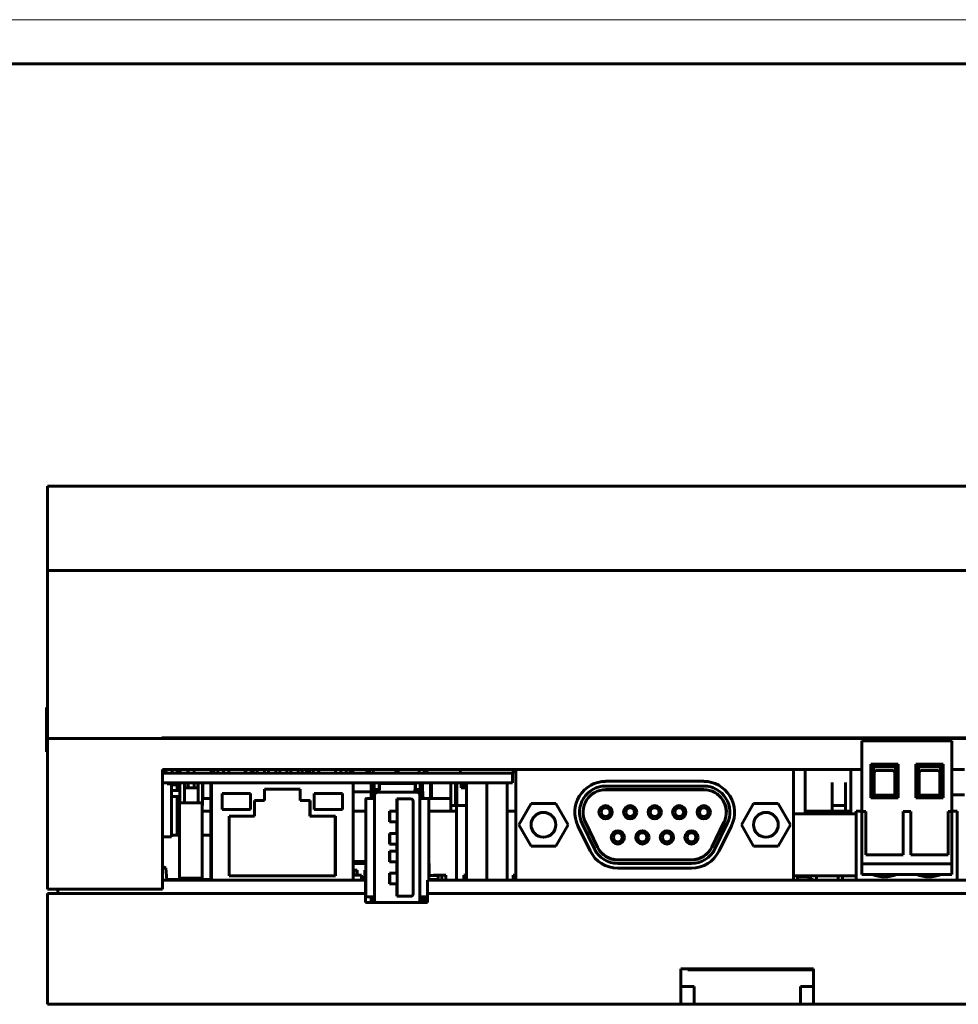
# Model space of a CAD drawing. Header units: millimetres. Extents: x 0 to 1188, y 0 to 420.
# Tile 4 of 17: x 136 to 242, y 309 to 420. Entities that reach past the tile are written whole.
import ezdxf

# ---------------------------------------------------------------- set-up
doc = ezdxf.new("R2010")
doc.units = ezdxf.units.MM
doc.linetypes.add('K5LT_BASIC', pattern=[0])
doc.linetypes.add('K5LT_THIN', pattern=[0])
doc.layers.add('Системный слой (1)', color=7, linetype='Continuous', true_color=0x909090)

# ---------------------------------------------------------------- blocks, each defined once
blk = doc.blocks.new('U88')
at = {"layer": 'Системный слой (1)', "color": 5, "linetype": 'K5LT_BASIC', "lineweight": 60, "true_color": 0x0000ff}
for p, q in [((202.16, 322.82), (202.54, 322.82)), ((203.54, 322.82), (203.93, 322.82)), ((204.93, 322.82), (205.31, 322.82)), ((206.31, 322.82), (206.7, 322.82)), ((207.7, 322.82), (208.08, 322.82)), ((210.47, 322.82), (210.65, 322.82)), ((211.85, 322.82), (212.24, 322.82))]:
    blk.add_line(p, q, dxfattribs=at)
blk = doc.blocks.new('U90')
at = {"layer": 'Системный слой (1)', "color": 5, "linetype": 'K5LT_BASIC', "lineweight": 60, "true_color": 0x0000ff}
for p, q in [((156.99, 322.82), (157.16, 322.82)), ((173.21, 322.82), (174.63, 322.82)), ((181.75, 322.82), (183.75, 322.82))]:
    blk.add_line(p, q, dxfattribs=at)
blk = doc.blocks.new('U91')
at = {"layer": 'Системный слой (1)', "color": 5, "linetype": 'K5LT_BASIC', "lineweight": 60, "true_color": 0x0000ff}
for p, q in [((183.75, 322.82), (229.99, 322.82)), ((230.94, 322.82), (241.65, 322.82)), ((247.6, 322.82), (258.31, 322.82)), ((264.25, 322.82), (283.69, 322.82))]:
    blk.add_line(p, q, dxfattribs=at)
blk = doc.blocks.new('U92')
at = {"layer": 'Системный слой (1)', "color": 5, "linetype": 'K5LT_BASIC', "lineweight": 60, "true_color": 0x0000ff}
for p, q in [((229.99, 330.62), (230.65, 330.62)), ((240.81, 330.62), (241.39, 330.62))]:
    blk.add_line(p, q, dxfattribs=at)
blk = doc.blocks.new('U93')
at = {"layer": 'Системный слой (1)', "color": 5, "linetype": 'K5LT_BASIC', "lineweight": 60, "true_color": 0x0000ff}
for p, q in [((153.62, 327.93), (152.7, 327.93)), ((156.74, 327.93), (156.16, 327.93))]:
    blk.add_line(p, q, dxfattribs=at)
blk = doc.blocks.new('U94')
at = {"layer": 'Системный слой (1)', "color": 5, "linetype": 'K5LT_BASIC', "lineweight": 60, "true_color": 0x0000ff}
for q in [(175.18, 320.92), (175.31, 320.78)]:
    blk.add_line((175.31, 320.78), q, dxfattribs=at)
blk = doc.blocks.new('U95')
at = {"layer": 'Системный слой (1)', "color": 5, "linetype": 'K5LT_BASIC', "lineweight": 60, "true_color": 0x0000ff}
for p, q in [((175.98, 332.77), (176.18, 332.99)), ((176.18, 332.99), (176.18, 333.26))]:
    blk.add_line(p, q, dxfattribs=at)
blk = doc.blocks.new('U96')
at = {"layer": 'Системный слой (1)', "color": 5, "linetype": 'K5LT_BASIC', "lineweight": 60, "true_color": 0x0000ff}
for p, q in [((175.26, 332.56), (175.26, 332.45)), ((175.26, 332.46), (175.26, 332.56)), ((175.26, 332.41), (175.26, 332.46)), ((175.26, 332.45), (175.26, 332.41))]:
    blk.add_line(p, q, dxfattribs=at)
blk = doc.blocks.new('U97')
at = {"layer": 'Системный слой (1)', "color": 5, "linetype": 'K5LT_BASIC', "lineweight": 60, "true_color": 0x0000ff}
for q in [(175.44, 332.07), (175.63, 332.26)]:
    blk.add_line((175.63, 332.26), q, dxfattribs=at)
blk = doc.blocks.new('U98')
at = {"layer": 'Системный слой (1)', "color": 5, "linetype": 'K5LT_BASIC', "lineweight": 60, "true_color": 0x0000ff}
for p in [(175.18, 332.11), (175.31, 332.26)]:
    blk.add_line(p, (175.31, 332.26), dxfattribs=at)
blk = doc.blocks.new('U99')
at = {"layer": 'Системный слой (1)', "color": 5, "linetype": 'K5LT_BASIC', "lineweight": 60, "true_color": 0x0000ff}
for p, q in [((175.28, 332.56), (175.28, 332.45)), ((175.28, 332.45), (175.28, 332.56)), ((175.28, 332.45), (175.28, 332.41)), ((175.28, 332.41), (175.28, 332.45))]:
    blk.add_line(p, q, dxfattribs=at)
blk = doc.blocks.new('U100')
at = {"layer": 'Системный слой (1)', "color": 5, "linetype": 'K5LT_BASIC', "lineweight": 60, "true_color": 0x0000ff}
for p, q in [((180.59, 320.32), (180.72, 320.51)), ((180.72, 320.51), (180.73, 320.57))]:
    blk.add_line(p, q, dxfattribs=at)
blk = doc.blocks.new('U101')
at = {"layer": 'Системный слой (1)', "color": 5, "linetype": 'K5LT_BASIC', "lineweight": 60, "true_color": 0x0000ff}
for p, q in [((180.2, 333.26), (180.19, 332.98)), ((180.19, 332.98), (180.4, 332.77))]:
    blk.add_line(p, q, dxfattribs=at)
blk = doc.blocks.new('U102')
at = {"layer": 'Системный слой (1)', "color": 5, "linetype": 'K5LT_BASIC', "lineweight": 60, "true_color": 0x0000ff}
for p, q in [((175.27, 332.56), (175.28, 332.45)), ((175.28, 332.46), (175.28, 332.56)), ((175.28, 332.41), (175.28, 332.46)), ((175.28, 332.45), (175.28, 332.41))]:
    blk.add_line(p, q, dxfattribs=at)
blk = doc.blocks.new('U103')
at = {"layer": 'Системный слой (1)', "color": 5, "linetype": 'K5LT_BASIC', "lineweight": 60, "true_color": 0x0000ff}
for p in [(175.44, 320.97), (175.63, 320.78)]:
    blk.add_line(p, (175.63, 320.78), dxfattribs=at)
blk = doc.blocks.new('U104')
at = {"layer": 'Системный слой (1)', "color": 5, "linetype": 'K5LT_BASIC', "lineweight": 60, "true_color": 0x0000ff}
for q in [(176.14, 333.73), (176.18, 333.76)]:
    blk.add_line((176.18, 333.76), q, dxfattribs=at)
blk = doc.blocks.new('U106')
at = {"layer": 'Системный слой (1)', "color": 5, "linetype": 'K5LT_BASIC', "lineweight": 60, "true_color": 0x0000ff}
for p, q in [((182.81, 323.42), (182.28, 323.42)), ((183.68, 323.42), (183.21, 323.42))]:
    blk.add_line(p, q, dxfattribs=at)
blk = doc.blocks.new('U107')
at = {"layer": 'Системный слой (1)', "color": 5, "linetype": 'K5LT_BASIC', "lineweight": 60, "true_color": 0x0000ff}
for p, q in [((182.28, 323.37), (182.28, 323.42)), ((182.28, 322.82), (182.28, 322.92))]:
    blk.add_line(p, q, dxfattribs=at)
blk = doc.blocks.new('U108')
at = {"layer": 'Системный слой (1)', "color": 5, "linetype": 'K5LT_BASIC', "lineweight": 60, "true_color": 0x0000ff}
for p, q in [((154.58, 335.32), (154.58, 334.92)), ((154.58, 333.82), (154.58, 333.28))]:
    blk.add_line(p, q, dxfattribs=at)
blk = doc.blocks.new('U109')
at = {"layer": 'Системный слой (1)', "color": 5, "linetype": 'K5LT_BASIC', "lineweight": 60, "true_color": 0x0000ff}
for p, q in [((155.28, 334.92), (155.28, 335.32)), ((155.28, 333.28), (155.28, 333.82))]:
    blk.add_line(p, q, dxfattribs=at)
blk = doc.blocks.new('U110')
at = {"layer": 'Системный слой (1)', "color": 5, "linetype": 'K5LT_BASIC', "lineweight": 60, "true_color": 0x0000ff}
for p, q in [((154.58, 335.32), (154.58, 334.92)), ((154.58, 333.82), (154.58, 333.28))]:
    blk.add_line(p, q, dxfattribs=at)
blk = doc.blocks.new('U111')
at = {"layer": 'Системный слой (1)', "color": 5, "linetype": 'K5LT_BASIC', "lineweight": 60, "true_color": 0x0000ff}
for p, q in [((153.36, 332.97), (153.36, 333.82)), ((153.36, 327.93), (153.36, 332.27))]:
    blk.add_line(p, q, dxfattribs=at)
blk = doc.blocks.new('U113')
at = {"layer": 'Системный слой (1)', "color": 5, "linetype": 'K5LT_BASIC', "lineweight": 60, "true_color": 0x0000ff}
for p, q in [((153.45, 329.32), (153.58, 329.37)), ((153.58, 329.37), (153.62, 329.45))]:
    blk.add_line(p, q, dxfattribs=at)
blk = doc.blocks.new('U114')
at = {"layer": 'Системный слой (1)', "color": 5, "linetype": 'K5LT_BASIC', "lineweight": 60, "true_color": 0x0000ff}
for p, q in [((152.7, 327.93), (153.62, 327.93)), ((156.16, 327.93), (157.16, 327.93))]:
    blk.add_line(p, q, dxfattribs=at)
blk = doc.blocks.new('U115')
at = {"layer": 'Системный слой (1)', "color": 5, "linetype": 'K5LT_BASIC', "lineweight": 60, "true_color": 0x0000ff}
for p, q in [((152.18, 322.93), (154.69, 322.93)), ((155.1, 322.93), (157.16, 322.93))]:
    blk.add_line(p, q, dxfattribs=at)
blk = doc.blocks.new('U116')
at = {"layer": 'Системный слой (1)', "color": 5, "linetype": 'K5LT_BASIC', "lineweight": 60, "true_color": 0x0000ff}
for p, q in [((153.69, 335.32), (153.69, 334.92)), ((153.69, 322.93), (153.69, 322.82))]:
    blk.add_line(p, q, dxfattribs=at)
blk = doc.blocks.new('U117')
at = {"layer": 'Системный слой (1)', "color": 5, "linetype": 'K5LT_BASIC', "lineweight": 60, "true_color": 0x0000ff}
for p, q in [((154.56, 335.32), (153.69, 335.32)), ((157.18, 335.32), (155.28, 335.32)), ((157.93, 335.32), (157.48, 335.32)), ((161.94, 335.32), (161.7, 335.32)), ((163.2, 335.32), (162.39, 335.32)), ((164.48, 335.32), (163.65, 335.32)), ((165.74, 335.32), (164.93, 335.32)), ((167.02, 335.32), (166.19, 335.32)), ((167.94, 335.32), (167.47, 335.32)), ((178.03, 335.32), (175.48, 335.32)), ((181.23, 335.32), (178.3, 335.32)), ((185.33, 335.32), (181.55, 335.32)), ((191.59, 335.32), (191.26, 335.32)), ((229.38, 335.32), (224.22, 335.32))]:
    blk.add_line(p, q, dxfattribs=at)
blk = doc.blocks.new('U118')
at = {"layer": 'Системный слой (1)', "color": 5, "linetype": 'K5LT_BASIC', "lineweight": 60, "true_color": 0x0000ff}
for p, q in [((230.65, 335.32), (151.69, 335.32)), ((242.23, 335.32), (240.81, 335.32)), ((258.89, 335.32), (257.47, 335.32)), ((283.69, 335.32), (274.13, 335.32))]:
    blk.add_line(p, q, dxfattribs=at)
blk = doc.blocks.new('U119')
at = {"layer": 'Системный слой (1)', "color": 5, "linetype": 'K5LT_BASIC', "lineweight": 60, "true_color": 0x0000ff}
for p, q in [((154.56, 335.32), (154.56, 334.92)), ((154.56, 333.82), (154.56, 333.28))]:
    blk.add_line(p, q, dxfattribs=at)
blk = doc.blocks.new('U120')
at = {"layer": 'Системный слой (1)', "color": 5, "linetype": 'K5LT_BASIC', "lineweight": 60, "true_color": 0x0000ff}
for p, q in [((154.56, 335.32), (154.56, 334.92)), ((154.56, 333.82), (154.56, 333.28))]:
    blk.add_line(p, q, dxfattribs=at)
blk = doc.blocks.new('U121')
at = {"layer": 'Системный слой (1)', "color": 5, "linetype": 'K5LT_BASIC', "lineweight": 60, "true_color": 0x0000ff}
for p, q in [((157.21, 333.82), (151.69, 333.82)), ((189.7, 333.82), (173.21, 333.82))]:
    blk.add_line(p, q, dxfattribs=at)
blk = doc.blocks.new('U124')
at = {"layer": 'Системный слой (1)', "color": 5, "linetype": 'K5LT_BASIC', "lineweight": 60, "true_color": 0x0000ff}
for p, q in [((154.57, 335.32), (154.57, 334.92)), ((154.57, 333.82), (154.57, 333.28))]:
    blk.add_line(p, q, dxfattribs=at)
blk = doc.blocks.new('U125')
at = {"layer": 'Системный слой (1)', "color": 5, "linetype": 'K5LT_BASIC', "lineweight": 60, "true_color": 0x0000ff}
for p, q in [((154.57, 335.32), (154.57, 334.92)), ((154.57, 333.82), (154.57, 333.28))]:
    blk.add_line(p, q, dxfattribs=at)
blk = doc.blocks.new('U126')
at = {"layer": 'Системный слой (1)', "color": 5, "linetype": 'K5LT_BASIC', "lineweight": 60, "true_color": 0x0000ff}
for p, q in [((156.16, 330.62), (157.16, 330.62)), ((173.21, 330.62), (174.63, 330.62)), ((181.75, 330.62), (184.88, 330.62)), ((190.59, 330.62), (191.59, 330.62))]:
    blk.add_line(p, q, dxfattribs=at)
blk = doc.blocks.new('U127')
at = {"layer": 'Системный слой (1)', "color": 5, "linetype": 'K5LT_BASIC', "lineweight": 60, "true_color": 0x0000ff}
for p, q in [((224.62, 322.82), (224.96, 322.82)), ((225.14, 322.82), (225.53, 322.82))]:
    blk.add_line(p, q, dxfattribs=at)
blk = doc.blocks.new('U128')
at = {"layer": 'Системный слой (1)', "color": 5, "linetype": 'K5LT_BASIC', "lineweight": 60, "true_color": 0x0000ff}
for p, q in [((181.78, 323.37), (181.78, 323.42)), ((181.78, 322.82), (181.78, 322.92))]:
    blk.add_line(p, q, dxfattribs=at)
blk = doc.blocks.new('U229')
at = {"color": 7, "linetype": 'K5LT_THIN', "lineweight": 18}
blk.add_line((0, 420), (594, 420), dxfattribs=at)
at = {"color": 5, "linetype": 'K5LT_BASIC', "lineweight": 60, "true_color": 0x0000ff}
blk.add_line((20, 415), (589, 415), dxfattribs=at)

msp = doc.modelspace()

# ---------------------------------------------------------------- linework, layer by layer
at = {"layer": 'Системный слой (1)', "color": 5, "linetype": 'K5LT_BASIC', "lineweight": 60, "true_color": 0x0000ff}
for p, q in [((138.69, 357.82), (138.69, 367.32)), ((296.69, 367.32), (138.69, 367.32)), ((296.69, 357.82), (138.69, 357.82)), ((138.69, 338.82), (138.69, 357.82)), ((138.59, 341.82), (138.59, 342.32)), ((138.69, 342.32), (138.59, 342.32)), ((138.59, 337.82), (138.59, 341.82)), ((138.69, 341.82), (138.69, 342.32)), ((138.69, 337.82), (138.69, 341.82)), ((138.69, 321.82), (138.69, 338.82)), ((296.69, 338.82), (138.69, 338.82)), ((151.61, 338.92), (152.11, 338.92)), ((151.61, 338.82), (151.61, 338.92)), ((152.11, 338.92), (289.11, 338.92)), ((152.11, 338.82), (289.11, 338.82)), ((230.65, 330.6), (230.65, 338.58)), ((240.81, 338.58), (230.65, 338.58)), ((240.81, 330.6), (240.81, 338.58)), ((138.59, 337.32), (138.59, 337.82)), ((138.69, 337.32), (138.59, 337.32)), ((138.69, 337.32), (138.69, 337.82)), ((231.64, 335.93), (231.64, 332.13)), ((234.74, 335.93), (231.64, 335.93)), ((231.64, 335.93), (231.94, 335.63)), ((234.74, 335.93), (234.44, 335.63)), ((234.74, 332.13), (234.74, 335.93)), ((236.72, 335.93), (237.02, 335.63)), ((239.82, 335.93), (236.72, 335.93)), ((236.72, 335.93), (236.72, 332.13)), ((239.82, 335.93), (239.52, 335.63)), ((239.82, 332.13), (239.82, 335.93)), ((151.69, 335.32), (151.69, 321.82)), ((151.8, 335.31), (151.69, 335.31)), ((189.7, 334.92), (151.69, 334.92)), ((152.2, 334.92), (151.8, 335.31)), ((152.79, 334.92), (152.79, 335.32)), ((152.79, 334.92), (152.8, 335.32)), ((152.79, 335.32), (152.79, 334.92)), ((152.8, 335.32), (152.79, 334.92)), ((153.36, 334.92), (153.36, 335.32)), ((157.18, 334.92), (157.18, 335.32)), ((157.18, 335.32), (157.18, 334.92)), ((157.48, 334.92), (157.48, 335.32)), ((157.93, 335.32), (157.93, 334.92)), ((158.59, 335.32), (158.59, 334.92)), ((158.59, 335.32), (158.59, 334.92)), ((159.19, 334.92), (159.19, 335.32)), ((161.03, 335.32), (161.03, 334.92)), ((161.1, 335.32), (161.1, 334.92)), ((161.1, 335.32), (161.1, 334.92)), ((161.7, 334.92), (161.7, 335.32)), ((161.94, 335.32), (161.94, 334.92)), ((161.94, 335.32), (161.94, 334.92)), ((162.39, 334.92), (162.39, 335.32)), ((163.2, 334.92), (163.2, 335.32)), ((163.2, 334.92), (163.2, 335.32)), ((163.65, 335.32), (163.65, 334.92)), ((164.48, 335.32), (164.48, 334.92)), ((164.48, 335.32), (164.48, 334.92)), ((164.93, 334.92), (164.93, 335.32)), ((165.74, 334.92), (165.74, 335.32)), ((165.74, 334.92), (165.74, 335.32)), ((166.19, 335.32), (166.19, 334.92)), ((167.02, 335.32), (167.02, 334.92)), ((167.02, 335.32), (167.02, 334.92)), ((167.47, 334.92), (167.47, 335.32)), ((167.94, 335.32), (167.94, 334.92)), ((167.98, 335.32), (167.98, 334.92)), ((168.28, 334.92), (168.28, 335.32)), ((168.28, 334.92), (168.28, 335.32)), ((168.69, 335.32), (168.69, 334.92)), ((168.69, 335.32), (168.69, 334.92)), ((169.29, 334.92), (169.29, 335.32)), ((169.33, 335.32), (169.33, 334.92)), ((171.2, 335.32), (171.2, 334.92)), ((171.2, 335.32), (171.2, 334.92)), ((171.8, 334.92), (171.8, 335.32)), ((172.43, 335.32), (172.43, 334.92)), ((172.88, 335.32), (172.88, 334.92)), ((172.88, 334.92), (172.88, 335.32)), ((173.18, 335.32), (173.18, 334.92)), ((174.75, 335.32), (174.78, 334.92)), ((174.77, 334.92), (174.75, 335.32)), ((174.79, 334.92), (174.77, 335.32)), ((174.77, 335.32), (174.79, 334.92)), ((175.07, 335.31), (175.07, 335.32)), ((175.11, 334.92), (175.07, 335.31)), ((175.48, 335.32), (175.48, 334.92)), ((178.03, 334.92), (178.03, 335.32)), ((178.03, 335.32), (178.03, 334.92)), ((178.04, 334.92), (178.04, 335.32)), ((178.04, 334.92), (178.04, 335.32)), ((178.04, 335.32), (178.04, 334.92)), ((178.04, 335.32), (178.04, 334.92)), ((178.05, 335.32), (178.05, 334.92)), ((178.05, 334.92), (178.05, 335.32)), ((178.3, 334.92), (178.3, 335.32)), ((180.67, 335.32), (180.67, 334.92)), ((180.67, 335.32), (180.67, 334.92)), ((181.19, 334.92), (181.23, 335.31)), ((181.23, 335.31), (181.19, 334.92)), ((181.2, 334.92), (181.24, 335.31)), ((181.25, 335.31), (181.21, 334.92)), ((181.23, 335.32), (181.23, 335.31)), ((181.23, 335.31), (181.23, 335.32)), ((181.24, 335.31), (181.24, 335.32)), ((181.25, 335.32), (181.25, 335.31)), ((181.52, 334.92), (181.55, 335.32)), ((185.33, 335.32), (185.29, 334.92)), ((191.2, 334.92), (189.7, 334.92)), ((191.2, 333.82), (191.2, 334.92)), ((191.29, 334.92), (191.2, 334.92)), ((191.26, 335.32), (191.29, 334.92)), ((191.59, 335.32), (191.59, 322.82)), ((222.9, 322.82), (222.9, 335.32)), ((224.22, 330.32), (224.22, 335.32)), ((229.38, 330.32), (229.38, 335.32)), ((231.94, 335.63), (231.94, 332.43)), ((234.44, 335.63), (231.94, 335.63)), ((232.03, 332.43), (232.03, 335.01)), ((232.23, 335.21), (234.15, 335.21)), ((234.35, 335.01), (234.35, 332.43)), ((234.44, 332.43), (234.44, 335.63)), ((237.02, 335.63), (237.02, 332.43)), ((239.52, 335.63), (237.02, 335.63)), ((237.11, 332.43), (237.11, 335.01)), ((237.31, 335.21), (239.23, 335.21)), ((239.43, 335.01), (239.43, 332.43)), ((239.52, 332.43), (239.52, 335.63)), ((152.2, 333.72), (152.2, 333.82)), ((152.7, 333.72), (152.2, 333.72)), ((152.7, 328.74), (152.7, 333.72)), ((153.15, 333.62), (152.7, 333.62)), ((153.15, 333.82), (153.15, 333.62)), ((153.63, 333.44), (153.63, 333.63)), ((153.64, 331.57), (153.64, 333.82)), ((153.65, 331.57), (153.65, 333.82)), ((153.65, 331.57), (153.65, 333.82)), ((153.65, 331.57), (153.65, 333.82)), ((153.65, 331.57), (153.65, 333.82)), ((153.66, 331.57), (153.66, 333.82)), ((154.16, 333.28), (154.16, 333.82)), ((155.68, 333.28), (155.68, 333.82)), ((155.69, 333.28), (155.69, 333.82)), ((155.69, 333.82), (155.69, 333.28)), ((155.69, 333.82), (155.69, 333.28)), ((155.69, 333.28), (155.69, 333.82)), ((155.7, 333.82), (155.7, 333.28)), ((156.2, 333.82), (156.2, 331.28)), ((156.24, 332.17), (156.24, 333.82)), ((157.16, 333.82), (157.16, 322.82)), ((173.21, 333.82), (157.21, 333.82)), ((157.21, 322.82), (157.21, 333.82)), ((173.21, 322.82), (173.21, 333.82)), ((175.24, 333.82), (175.25, 333.71)), ((175.25, 333.71), (175.24, 333.82)), ((175.25, 333.71), (175.25, 333.36)), ((175.25, 333.71), (175.25, 333.71)), ((175.25, 333.36), (175.25, 333.71)), ((175.26, 333.82), (175.27, 333.71)), ((175.27, 333.71), (175.26, 333.82)), ((175.27, 333.71), (175.27, 333.71)), ((175.27, 333.71), (175.27, 333.36)), ((175.27, 333.36), (175.27, 333.71)), ((175.57, 333.71), (175.56, 333.82)), ((175.57, 333.36), (175.57, 333.71)), ((175.58, 333.82), (175.58, 333.05)), ((176.14, 333.73), (176.14, 333.26)), ((176.18, 333.26), (176.18, 333.76)), ((176.21, 333.77), (180.16, 333.77)), ((176.21, 333.77), (176.21, 333.77)), ((180.24, 333.73), (180.2, 333.76)), ((180.2, 333.76), (180.2, 333.26)), ((180.24, 333.26), (180.24, 333.73)), ((180.76, 333.05), (180.76, 333.82)), ((181.05, 333.71), (181.06, 333.82)), ((181.05, 333.36), (181.05, 333.71)), ((181.93, 333.82), (181.93, 332.17)), ((182.07, 332.17), (182.07, 333.82)), ((184.24, 333.82), (184.24, 332.17)), ((184.77, 331.28), (184.77, 333.82)), ((184.9, 331.28), (184.9, 333.82)), ((185.4, 333.82), (185.4, 333.28)), ((185.72, 333.82), (185.72, 333.28)), ((185.72, 333.82), (185.72, 333.28)), ((185.73, 333.82), (185.73, 333.28)), ((185.73, 333.82), (185.73, 333.28)), ((185.74, 333.82), (185.74, 333.28)), ((185.74, 333.82), (185.74, 333.28)), ((185.74, 333.82), (185.74, 333.28)), ((185.74, 333.82), (185.74, 333.28)), ((185.75, 333.82), (185.75, 333.28)), ((185.75, 333.82), (185.75, 333.28)), ((185.75, 333.82), (185.75, 333.28)), ((185.76, 333.82), (185.76, 333.28)), ((185.76, 333.82), (185.76, 333.28)), ((185.76, 333.82), (185.76, 333.28)), ((185.77, 333.82), (185.77, 333.28)), ((185.77, 333.82), (185.77, 333.28)), ((185.77, 333.82), (185.77, 333.28)), ((185.78, 333.82), (185.78, 333.28)), ((185.78, 333.82), (185.78, 333.28)), ((185.78, 333.82), (185.78, 333.28)), ((185.79, 333.82), (185.79, 333.28)), ((185.79, 333.82), (185.79, 333.28)), ((185.79, 333.82), (185.79, 333.28)), ((185.79, 333.82), (185.79, 333.28)), ((185.8, 333.82), (185.8, 333.28)), ((185.8, 333.82), (185.8, 333.28)), ((185.81, 333.82), (185.81, 333.28)), ((185.81, 333.82), (185.81, 333.28)), ((185.81, 333.82), (185.81, 333.28)), ((185.81, 333.82), (185.81, 333.28)), ((185.82, 333.82), (185.82, 333.28)), ((185.82, 333.82), (185.82, 333.28)), ((185.83, 333.82), (185.83, 333.28)), ((185.83, 333.82), (185.83, 333.28)), ((185.83, 333.82), (185.83, 333.28)), ((185.83, 333.82), (185.83, 333.28)), ((185.84, 333.82), (185.84, 333.28)), ((185.84, 333.82), (185.84, 333.28)), ((185.85, 333.82), (185.85, 333.28)), ((185.85, 333.82), (185.85, 333.28)), ((185.99, 322.82), (185.99, 333.82)), ((188.29, 322.82), (188.29, 333.82)), ((191.2, 333.82), (189.7, 333.82)), ((190.59, 322.82), (190.59, 333.82)), ((212.79, 334), (201.71, 334)), ((227.3, 333.37), (227.3, 333.87)), ((228.8, 333.37), (228.8, 333.87)), ((153.64, 332.97), (152.7, 332.97)), ((153.36, 333.44), (153.63, 333.44)), ((153.63, 333.44), (153.63, 332.97)), ((154.16, 331.57), (154.16, 333.28)), ((155.7, 333.28), (154.16, 333.28)), ((155.7, 333.28), (155.7, 331.57)), ((158.41, 332.62), (161.61, 332.62)), ((158.41, 330.82), (158.41, 332.62)), ((161.61, 330.82), (161.61, 332.62)), ((161.61, 332.62), (161.61, 330.82)), ((163.19, 331.82), (163.19, 333.12)), ((163.19, 333.12), (167.24, 333.12)), ((167.21, 331.82), (167.21, 333.12)), ((167.24, 333.12), (167.24, 331.82)), ((168.81, 332.62), (172.01, 332.62)), ((168.81, 330.82), (168.81, 332.62)), ((172.01, 330.82), (172.01, 332.62)), ((172.01, 332.62), (172.01, 330.82)), ((175.26, 332.82), (173.21, 332.82)), ((175.25, 333.12), (175.25, 333.22)), ((175.25, 333.22), (175.26, 333.12)), ((175.26, 332.14), (175.25, 333.06)), ((175.26, 333.06), (175.27, 333.06)), ((175.26, 332.98), (175.26, 332.56)), ((175.26, 332.56), (175.26, 332.91)), ((175.26, 332.56), (175.26, 332.56)), ((175.27, 333.22), (175.27, 333.12)), ((175.27, 333.12), (175.27, 333.22)), ((175.27, 333.06), (175.27, 333.06)), ((175.28, 332.56), (175.27, 332.98)), ((175.27, 332.91), (175.27, 332.56)), ((175.28, 332.56), (175.27, 332.56)), ((175.28, 332.98), (175.28, 332.56)), ((175.29, 332.56), (175.28, 332.56)), ((175.28, 332.56), (175.28, 332.16)), ((175.29, 332.85), (175.29, 332.56)), ((175.31, 332.85), (175.29, 332.85)), ((175.29, 332.56), (175.29, 332.56)), ((175.29, 332.56), (175.29, 332.16)), ((175.31, 332.77), (175.31, 332.85)), ((175.31, 332.56), (175.31, 332.77)), ((175.31, 332.77), (175.31, 332.77)), ((175.63, 332.77), (175.31, 332.77)), ((175.57, 333.12), (175.57, 333.22)), ((175.57, 333.04), (175.57, 333.12)), ((175.65, 333.06), (175.63, 333.06)), ((175.63, 333.05), (175.63, 332.77)), ((175.63, 332.77), (175.7, 332.77)), ((175.63, 332.5), (175.63, 332.5)), ((175.63, 332.47), (175.63, 332.5)), ((175.7, 333.06), (175.65, 333.06)), ((175.7, 333.06), (175.7, 332.77)), ((175.98, 333.06), (175.7, 333.06)), ((175.7, 332.77), (175.98, 332.77)), ((175.98, 332.77), (180.4, 332.77)), ((176.12, 333.07), (176.03, 333.07)), ((176.12, 333.15), (176.12, 333.07)), ((180.26, 333.07), (180.26, 333.15)), ((180.34, 333.07), (180.26, 333.07)), ((180.68, 333.06), (180.4, 333.06)), ((180.4, 332.77), (180.68, 332.77)), ((180.72, 333.06), (180.68, 333.06)), ((180.68, 333.06), (180.68, 332.77)), ((180.68, 332.77), (180.75, 332.77)), ((180.73, 320.57), (180.73, 332.47)), ((180.75, 332.5), (180.74, 332.5)), ((180.75, 332.77), (180.75, 333.05)), ((180.75, 333.05), (180.75, 332.77)), ((181.06, 332.77), (180.75, 332.77)), ((180.75, 332.5), (180.75, 332.47)), ((181.04, 333.12), (181.04, 333.22)), ((181.04, 332.88), (181.04, 332.98)), ((181.06, 332.85), (181.06, 332.77)), ((181.06, 332.77), (181.06, 332.56)), ((185.4, 333.28), (185.99, 333.28)), ((212.79, 333.46), (201.71, 333.46)), ((212.79, 333.06), (201.71, 333.06)), ((212.79, 333.05), (201.71, 333.05)), ((227.3, 332.82), (227.3, 333.37)), ((227.3, 332.6), (227.3, 332.82)), ((227.3, 331.81), (227.3, 332.6)), ((228.8, 332.82), (228.8, 333.37)), ((228.8, 332.6), (228.8, 332.82)), ((228.8, 331.81), (228.8, 332.6)), ((240.81, 332.47), (242.23, 332.47)), ((152.7, 332.27), (153.64, 332.27)), ((153.62, 331.57), (153.62, 323.07)), ((156.16, 331.57), (153.62, 331.57)), ((153.63, 331.57), (153.63, 332.27)), ((156.16, 331.57), (156.16, 323.07)), ((156.34, 332.07), (156.34, 332.07)), ((156.44, 332.07), (156.34, 332.07)), ((156.44, 332.07), (156.49, 332.07)), ((156.5, 332.07), (156.49, 332.07)), ((157.16, 332.07), (156.5, 332.07)), ((162.06, 331.82), (163.19, 331.82)), ((162.06, 330.07), (162.06, 331.82)), ((167.21, 331.82), (167.24, 331.82)), ((167.24, 331.82), (168.36, 331.82)), ((168.33, 330.07), (168.33, 331.82)), ((168.36, 331.82), (168.36, 330.07)), ((174.63, 321.07), (174.63, 331.97)), ((174.63, 331.97), (174.63, 321.07)), ((174.72, 332.07), (174.72, 332.07)), ((175.14, 332.07), (174.72, 332.07)), ((175.44, 332.07), (175.14, 332.07)), ((175.18, 332.07), (175.18, 332.11)), ((175.63, 332.26), (175.63, 320.78)), ((178.14, 330.62), (178.14, 332.02)), ((178.16, 332.02), (178.14, 332.02)), ((178.16, 321.02), (178.16, 332.02)), ((178.16, 332.02), (179.7, 332.02)), ((180, 331.72), (180, 321.32)), ((181.23, 332.07), (180.94, 332.07)), ((181.65, 332.07), (181.23, 332.07)), ((181.83, 332.07), (181.65, 332.07)), ((181.75, 322.82), (181.75, 331.97)), ((181.83, 332.07), (181.88, 332.07)), ((181.97, 332.07), (181.88, 332.07)), ((183.7, 332.07), (181.97, 332.07)), ((183.79, 332.07), (183.7, 332.07)), ((183.79, 332.07), (183.93, 332.07)), ((184.14, 332.07), (183.93, 332.07)), ((184.23, 331.81), (184.23, 332.12)), ((184.23, 331.56), (184.23, 331.81)), ((184.23, 331.4), (184.23, 331.56)), ((184.23, 331.28), (184.23, 331.4)), ((184.23, 330.86), (184.23, 331.36)), ((184.88, 322.82), (184.88, 331.32)), ((193.31, 331.49), (191.92, 329.09)), ((196.08, 331.49), (193.31, 331.49)), ((197.47, 329.09), (196.08, 331.49)), ((217.03, 329.09), (218.42, 331.49)), ((218.42, 331.49), (221.19, 331.49)), ((221.19, 331.49), (222.57, 329.09)), ((227.3, 331.56), (227.3, 331.81)), ((227.3, 331.4), (227.3, 331.56)), ((227.3, 331.28), (227.3, 331.4)), ((227.3, 330.86), (227.3, 331.36)), ((228.8, 331.56), (228.8, 331.81)), ((228.8, 331.4), (228.8, 331.56)), ((228.8, 331.28), (228.8, 331.4)), ((231.64, 332.13), (231.94, 332.43)), ((231.64, 332.13), (234.74, 332.13)), ((231.94, 332.43), (234.44, 332.43)), ((234.74, 332.13), (234.44, 332.43)), ((236.72, 332.13), (237.02, 332.43)), ((236.72, 332.13), (239.82, 332.13)), ((237.02, 332.43), (239.52, 332.43)), ((239.82, 332.13), (239.52, 332.43)), ((153.36, 330.44), (153.62, 330.44)), ((156.2, 331.28), (156.16, 331.28)), ((161.61, 330.82), (158.41, 330.82)), ((172.01, 330.82), (168.81, 330.82)), ((177.35, 330.62), (177.33, 330.62)), ((177.33, 329.42), (177.33, 330.62)), ((177.35, 330.62), (178.16, 330.62)), ((177.35, 329.42), (177.35, 330.62)), ((178.16, 330.62), (178.16, 329.42)), ((184.77, 331.28), (184.23, 331.28)), ((184.23, 330.62), (184.23, 330.86)), ((184.77, 331.28), (184.88, 331.28)), ((185.99, 331.28), (184.9, 331.28)), ((222.9, 330.32), (229.99, 330.32)), ((224.22, 330.62), (229.38, 330.62)), ((228.8, 331.28), (227.3, 331.28)), ((227.3, 330.62), (227.3, 330.86)), ((228.8, 330.86), (228.8, 331.28)), ((228.8, 330.62), (228.8, 330.86)), ((229.99, 322.82), (229.99, 330.62)), ((230.65, 324.68), (230.65, 330.6)), ((231.1, 330.6), (230.65, 330.6)), ((231.1, 325.68), (231.1, 330.6)), ((236.18, 330.6), (235.28, 330.6)), ((235.28, 330.6), (235.28, 325.68)), ((236.18, 325.68), (236.18, 330.6)), ((240.81, 330.6), (240.36, 330.6)), ((240.36, 330.6), (240.36, 325.68)), ((240.81, 324.68), (240.81, 330.6)), ((241.39, 322.82), (241.39, 330.62)), ((153.62, 329.69), (153.36, 329.69)), ((153.36, 329.32), (153.45, 329.32)), ((159.21, 330.07), (162.06, 330.07)), ((159.21, 323.32), (159.21, 330.07)), ((168.33, 330.07), (168.36, 330.07)), ((168.36, 330.07), (171.21, 330.07)), ((171.18, 323.32), (171.18, 330.07)), ((171.21, 330.07), (171.21, 323.32)), ((177.35, 329.42), (177.33, 329.42)), ((177.35, 329.42), (178.16, 329.42)), ((178.14, 328.12), (178.14, 329.42)), ((199.06, 329.22), (200.44, 326.38)), ((199.42, 329.4), (200.8, 326.56)), ((199.42, 329.4), (200.81, 326.56)), ((213.69, 326.56), (215.08, 329.4)), ((213.69, 326.56), (215.07, 329.4)), ((214.05, 326.38), (215.44, 329.22)), ((177.35, 328.12), (177.33, 328.12)), ((177.33, 326.92), (177.33, 328.12)), ((177.35, 328.12), (178.16, 328.12)), ((177.35, 326.92), (177.35, 328.12)), ((178.16, 328.12), (178.16, 326.92)), ((191.92, 329.09), (193.31, 326.69)), ((196.08, 326.69), (197.47, 329.09)), ((198.58, 328.99), (199.96, 326.15)), ((214.53, 326.15), (215.92, 328.99)), ((218.42, 326.69), (217.03, 329.09)), ((222.57, 329.09), (221.19, 326.69)), ((152.7, 327.74), (151.69, 327.74)), ((177.35, 326.92), (177.33, 326.92)), ((177.35, 326.92), (178.16, 326.92)), ((178.14, 326.12), (178.14, 326.92)), ((177.35, 326.12), (177.33, 326.12)), ((177.33, 324.92), (177.33, 326.12)), ((177.35, 324.92), (177.35, 326.12)), ((177.35, 326.12), (178.16, 326.12)), ((178.16, 326.12), (178.16, 324.92)), ((193.31, 326.69), (196.08, 326.69)), ((221.19, 326.69), (218.42, 326.69)), ((173.21, 324.93), (174.63, 324.93)), ((173.21, 324.73), (174.63, 324.73)), ((177.35, 324.92), (177.33, 324.92)), ((177.35, 324.92), (178.16, 324.92)), ((178.14, 323.62), (178.14, 324.92)), ((181.75, 324.77), (181.79, 324.73)), ((181.75, 324.73), (181.79, 324.73)), ((181.79, 323.37), (181.79, 324.73)), ((203.09, 325.13), (211.4, 325.13)), ((203.09, 325.12), (211.4, 325.12)), ((203.09, 324.72), (211.4, 324.72)), ((230.65, 323.48), (230.65, 324.68)), ((230.65, 324.68), (240.81, 324.68)), ((235.28, 325.68), (231.1, 325.68)), ((240.36, 325.68), (236.18, 325.68)), ((240.81, 323.48), (240.81, 324.68)), ((152.05, 324.22), (151.69, 324.22)), ((152.05, 324.22), (152.19, 322.82)), ((173.67, 323.98), (173.27, 323.98)), ((173.27, 323.68), (173.27, 323.98)), ((173.27, 323.68), (173.27, 323.42)), ((173.67, 323.98), (173.67, 323.68)), ((173.67, 323.68), (173.67, 323.42)), ((174.54, 323.68), (174.54, 323.98)), ((174.63, 323.98), (174.54, 323.98)), ((174.54, 323.68), (174.54, 323.23)), ((177.33, 322.42), (177.33, 323.62)), ((177.35, 323.62), (177.33, 323.62)), ((177.35, 323.62), (178.16, 323.62)), ((177.35, 322.42), (177.35, 323.62)), ((178.16, 323.62), (178.16, 322.42)), ((203.09, 324.19), (211.4, 324.19)), ((151.69, 322.82), (156.99, 322.82)), ((151.69, 322.82), (174.61, 322.82)), ((152.89, 322.82), (152.89, 322.93)), ((156.16, 323.07), (153.62, 323.07)), ((154.69, 323.07), (154.69, 322.82)), ((154.69, 323.07), (154.69, 322.82)), ((155.1, 323.07), (155.1, 322.82)), ((155.1, 322.82), (157.16, 322.82)), ((156.99, 322.82), (156.99, 322.82)), ((171.21, 323.32), (159.21, 323.32)), ((174.16, 323.42), (173.21, 323.42)), ((174.16, 322.82), (174.16, 323.42)), ((174.16, 323.13), (174.54, 323.13)), ((174.16, 322.93), (174.54, 322.93)), ((174.54, 322.93), (174.54, 323.23)), ((174.63, 322.93), (174.54, 322.93)), ((174.54, 322.93), (174.54, 322.82)), ((174.54, 322.93), (174.54, 322.82)), ((174.61, 322.82), (174.61, 321.32)), ((181.61, 322.82), (283.69, 322.82)), ((181.61, 321.32), (181.61, 322.82)), ((181.78, 323.42), (181.75, 323.42)), ((181.75, 323.37), (182.81, 323.37)), ((181.75, 322.92), (182.81, 322.92)), ((182.81, 322.82), (182.81, 323.42)), ((183.21, 323.42), (182.81, 323.42)), ((182.81, 322.92), (182.81, 323.37)), ((183.21, 322.82), (183.21, 323.42)), ((183.68, 322.82), (183.68, 323.42)), ((183.75, 322.82), (183.75, 322.82)), ((185.69, 322.82), (185.69, 323.42)), ((185.99, 323.42), (185.69, 323.42)), ((191.28, 322.82), (191.28, 323.42)), ((191.34, 323.42), (191.28, 323.42)), ((191.34, 322.82), (191.34, 323.42)), ((191.59, 323.42), (191.34, 323.42)), ((191.59, 322.82), (222.9, 322.82)), ((191.74, 322.82), (191.74, 322.82)), ((193.08, 322.82), (193.08, 322.82)), ((193.14, 322.82), (193.14, 322.82)), ((193.54, 322.82), (193.54, 322.82)), ((194.98, 322.82), (194.98, 322.82)), ((195.85, 322.82), (195.85, 322.82)), ((196.25, 322.82), (196.25, 322.82)), ((196.38, 322.82), (196.38, 322.82)), ((196.49, 322.82), (196.49, 322.82)), ((196.89, 322.82), (196.89, 322.82)), ((197.65, 322.82), (197.65, 322.82)), ((198.05, 322.82), (198.05, 322.82)), ((198.14, 322.82), (198.14, 322.82)), ((198.54, 322.82), (198.54, 322.82)), ((199.81, 322.82), (199.81, 322.82)), ((199.94, 322.82), (199.94, 322.82)), ((200.34, 322.82), (200.34, 322.82)), ((200.49, 322.82), (200.49, 322.82)), ((200.49, 322.82), (200.49, 322.82)), ((200.89, 322.82), (200.89, 322.82)), ((201.16, 322.82), (201.16, 322.82)), ((202.16, 322.82), (202.16, 322.82)), ((202.54, 322.82), (202.54, 322.82)), ((203.54, 322.82), (203.54, 322.82)), ((203.93, 322.82), (203.93, 322.82)), ((204.93, 322.82), (204.93, 322.82)), ((205.31, 322.82), (205.31, 322.82)), ((206.31, 322.82), (206.31, 322.82)), ((206.7, 322.82), (206.7, 322.82)), ((207.7, 322.82), (207.7, 322.82)), ((208.08, 322.82), (208.08, 322.82)), ((209.08, 322.82), (209.08, 322.82)), ((209.38, 322.82), (209.38, 322.82)), ((209.38, 322.82), (209.38, 322.82)), ((209.47, 322.82), (209.47, 322.82)), ((210.47, 322.82), (210.47, 322.82)), ((210.65, 322.82), (210.65, 322.82)), ((210.65, 322.82), (210.65, 322.82)), ((210.85, 322.82), (210.85, 322.82)), ((211.85, 322.82), (211.85, 322.82)), ((212.24, 322.82), (212.24, 322.82)), ((213.24, 322.82), (213.24, 322.82)), ((214.18, 322.82), (214.18, 322.82)), ((214.18, 322.82), (214.18, 322.82)), ((214.18, 322.82), (214.18, 322.82)), ((214.29, 322.82), (214.29, 322.82)), ((214.69, 322.82), (214.69, 322.82)), ((214.95, 322.82), (214.95, 322.82)), ((215.33, 322.82), (215.33, 322.82)), ((215.48, 322.82), (215.48, 322.82)), ((217.79, 322.82), (217.79, 322.82)), ((218.29, 322.82), (218.29, 322.82)), ((218.59, 322.82), (218.59, 322.82)), ((218.99, 322.82), (218.99, 322.82)), ((219.77, 322.82), (219.77, 322.82)), ((219.77, 322.82), (219.77, 322.82)), ((219.77, 322.82), (219.77, 322.82)), ((219.92, 322.82), (219.92, 322.82)), ((219.92, 322.82), (219.92, 322.82)), ((220.11, 322.82), (220.11, 322.82)), ((220.39, 322.82), (220.39, 322.82)), ((220.79, 322.82), (220.79, 322.82)), ((220.92, 322.82), (220.92, 322.82)), ((221.07, 322.82), (221.07, 322.82)), ((221.91, 322.82), (221.91, 322.82)), ((222.31, 322.82), (222.31, 322.82)), ((222.84, 322.82), (222.84, 322.82)), ((222.87, 322.82), (222.87, 322.82)), ((222.9, 323.32), (229.99, 323.32)), ((223.37, 323.32), (223.37, 322.82)), ((224.69, 323.22), (223.37, 323.22)), ((224.62, 322.82), (224.69, 323.22)), ((224.67, 323.32), (224.69, 323.22)), ((224.76, 322.98), (224.74, 323.14)), ((224.83, 323.15), (224.86, 323)), ((224.96, 322.92), (225.14, 322.92)), ((225.14, 322.82), (224.96, 322.82)), ((225.14, 322.92), (225.14, 322.82)), ((225.53, 322.82), (225.53, 323.32)), ((225.53, 322.82), (227.16, 322.82)), ((227.95, 323.32), (227.95, 322.82)), ((228.45, 323.32), (228.45, 322.82)), ((229.99, 322.82), (241.39, 322.82)), ((240.81, 323.48), (230.65, 323.48)), ((151.69, 321.82), (138.69, 321.82)), ((138.69, 308.82), (138.69, 321.32)), ((174.61, 321.32), (138.69, 321.32)), ((139.89, 321.32), (139.89, 321.82)), ((174.61, 322.02), (174.63, 322.02)), ((174.61, 321.32), (174.61, 320.32)), ((177.35, 322.42), (177.33, 322.42)), ((177.35, 322.42), (178.16, 322.42)), ((178.14, 321.02), (178.14, 322.42)), ((296.69, 321.32), (181.61, 321.32)), ((181.61, 320.32), (181.61, 321.32)), ((174.61, 320.32), (181.61, 320.32)), ((174.72, 320.97), (175.14, 320.97)), ((174.72, 320.97), (174.72, 320.97)), ((175.14, 320.97), (175.44, 320.97)), ((175.18, 320.92), (175.18, 320.97)), ((175.26, 320.89), (175.26, 320.32)), ((175.31, 320.32), (175.31, 320.48)), ((175.63, 320.53), (175.63, 320.57)), ((175.63, 320.53), (175.63, 320.53)), ((175.76, 320.32), (175.64, 320.48)), ((178.16, 321.02), (178.14, 321.02)), ((179.7, 321.02), (178.16, 321.02)), ((180.73, 320.48), (180.61, 320.32)), ((180.74, 320.53), (180.75, 320.53)), ((180.75, 320.57), (180.75, 320.53)), ((180.94, 320.97), (181.23, 320.97)), ((181.06, 320.48), (181.06, 320.32)), ((181.11, 320.67), (181.11, 320.9)), ((181.11, 320.67), (181.51, 320.67)), ((181.23, 320.97), (181.61, 320.97)), ((181.51, 320.72), (181.51, 320.97)), ((181.51, 320.67), (181.51, 320.97)), ((181.51, 320.72), (181.61, 320.72)), ((225.19, 312.82), (210.19, 312.82)), ((210.19, 312.82), (210.19, 308.82)), ((210.99, 312.72), (210.99, 312.82)), ((210.99, 312.72), (225.19, 312.72)), ((225.19, 308.82), (225.19, 312.82)), ((210.19, 310.82), (211.69, 310.82)), ((211.69, 310.82), (211.69, 308.82)), ((223.69, 308.82), (223.69, 310.82)), ((223.69, 310.82), (225.19, 310.82)), ((138.69, 308.82), (210.19, 308.82)), ((211.69, 308.82), (210.19, 308.82)), ((223.69, 308.82), (211.69, 308.82)), ((225.19, 308.82), (223.69, 308.82)), ((225.19, 308.82), (296.69, 308.82))]:
    msp.add_line(p, q, dxfattribs=at)
for centre, radius in [((194.69, 329.09), 1.4), ((201.71, 330.51), 0.75), ((204.48, 330.51), 0.75), ((207.25, 330.51), 0.75), ((210.02, 330.51), 0.75), ((212.79, 330.51), 0.75), ((219.8, 329.09), 1.4), ((203.09, 327.67), 0.75), ((205.86, 327.67), 0.75), ((208.63, 327.67), 0.75), ((211.4, 327.67), 0.75)]:
    msp.add_circle(centre, radius, dxfattribs=at)
for centre, radius, start, end in [((232.23, 335.01), 0.2, 90, 180), ((234.15, 335.01), 0.2, 0, 90), ((237.31, 335.01), 0.2, 90, 180), ((239.23, 335.01), 0.2, 0, 90), ((201.71, 330.51), 3.48, 90, 205.9974), ((212.79, 330.51), 3.48, 334.0026, 90), ((175.93, 332.47), 0.3, 163.2262, 173.2123), ((180.45, 332.47), 0.3, 6.8177, 16.7733), ((201.71, 330.51), 2.95, 90, 205.9974), ((201.71, 330.51), 2.55, 90, 205.9974), ((201.71, 330.51), 2.54, 90, 205.9974), ((212.79, 330.51), 2.95, 334.0026, 90), ((212.79, 330.51), 2.55, 334.0026, 90), ((212.79, 330.51), 2.54, 334.0026, 90), ((156.34, 332.17), 0.1, 180, 270), ((181.83, 332.17), 0.1, 270, 0), ((181.97, 332.17), 0.1, 270, 0), ((184.14, 332.17), 0.1, 270, 0), ((201.71, 330.51), 0.5, 90, 180), ((201.71, 330.51), 0.5, 180, 270), ((201.71, 330.51), 0.5, 270, 90), ((204.48, 330.51), 0.5, 90, 180), ((204.48, 330.51), 0.5, 180, 270), ((204.48, 330.51), 0.5, 270, 90), ((207.25, 330.51), 0.5, 90, 180), ((207.25, 330.51), 0.5, 180, 270), ((207.25, 330.51), 0.5, 270, 90), ((210.02, 330.51), 0.5, 90, 180), ((210.02, 330.51), 0.5, 180, 270), ((210.02, 330.51), 0.5, 270, 90), ((212.79, 330.51), 0.5, 90, 180), ((212.79, 330.51), 0.5, 180, 270), ((212.79, 330.51), 0.5, 270, 90), ((203.09, 327.67), 0.5, 90, 180), ((203.09, 327.67), 0.5, 270, 90), ((205.86, 327.67), 0.5, 90, 180), ((205.86, 327.67), 0.5, 270, 90), ((208.63, 327.67), 0.5, 90, 180), ((208.63, 327.67), 0.5, 270, 90), ((211.4, 327.67), 0.5, 90, 180), ((211.4, 327.67), 0.5, 270, 90), ((156.74, 327.73), 0.2, 82.3368, 90), ((203.09, 327.67), 0.5, 180, 270), ((205.86, 327.67), 0.5, 180, 270), ((208.63, 327.67), 0.5, 180, 270), ((211.4, 327.67), 0.5, 180, 270), ((203.09, 327.67), 3.48, 205.9974, 270), ((203.09, 327.67), 2.95, 205.9974, 270), ((203.09, 327.67), 2.55, 205.9974, 270), ((203.09, 327.67), 2.54, 205.9974, 270), ((211.4, 327.67), 2.54, 270, 334.0026), ((211.4, 327.67), 2.55, 270, 334.0026), ((211.4, 327.67), 2.95, 270, 334.0026), ((211.4, 327.67), 3.48, 270, 334.0026), ((149.12, 319.26), 5.76, 59.4413, 63.5158), ((224.64, 323.12), 0.2, 10, 79.2131), ((224.64, 323.12), 0.1, 10, 58.7469), ((224.96, 323.02), 0.2, 190, 270), ((224.96, 323.02), 0.1, 190, 270), ((233.19, 326.72), 3.52, 246.8547, 293.1453), ((238.19, 326.72), 3.52, 246.7911, 293.2089), ((175.93, 320.57), 0.3, 186.7877, 196.7738), ((180.45, 320.57), 0.3, 343.2267, 353.1823)]:
    msp.add_arc(centre, radius, start, end, dxfattribs=at)
for centre, major_axis, ratio, start_param, end_param in [((153.45, 333.63), (0, 0.188), 0.999997, 4.712389, 6.283185), ((176.21, 333.67), (0, 0.0973), 0.999997, 0, 0.900441), ((176.21, 333.67), (0, 0.0973), 0.999997, 0, 0.388463), ((180.16, 333.67), (0, 0.0973), 0.999997, 5.894728, 6.283185), ((175.25, 333.36), (-0.002, 0.2), 0.00255, 3.926971, 4.712369), ((175.25, 333.36), (-0.002, 0.2), 0.00255, 1.570776, 2.356174), ((175.25, 332.98), (-0.002, 0.2), 0.00255, 0.785378, 1.119749), ((175.26, 332.98), (-0.002, 0.2), 0.00255, 4.712369, 5.497767), ((175.26, 332.91), (-0.001, 0.15), 0.00255, 6.283165, 7.853961), ((175.27, 333.36), (-0.002, 0.2), 0.00255, 1.570776, 2.356174), ((175.27, 333.36), (-0.002, 0.2), 0.00255, 3.926971, 4.712369), ((175.27, 332.98), (-0.002, 0.2), 0.00255, 0.785378, 1.570776), ((175.27, 332.98), (-0.002, 0.2), 0.00255, 4.712369, 5.497767), ((175.27, 332.91), (-0.001, 0.15), 0.00255, 4.712369, 6.283165), ((175.74, 332.49), (0, 0.584), 0.999997, 0.275065, 0.88963), ((175.76, 332.49), (0, -0.584), 0.999997, 3.381236, 4.031223), ((175.31, 332.56), (0, -0.487), 0.002551, 4.712389, 5.36503), ((175.57, 333.36), (0, -0.2), 0.002551, 4.712389, 5.497787), ((175.74, 332.49), (0, 0.584), 0.999997, 0.197048, 0.275065), ((175.76, 332.49), (0, 0.584), 0.999997, 0.197048, 0.239643), ((175.63, 332.56), (0, -0.487), 0.002551, -1.465703, -0.918155), ((175.93, 332.47), (0, -0.3), 0.999997, 3.141593, 4.419634), ((176.12, 333.27), (0, 0.213), 0.002551, 3.461102, 4.084264), ((180.43, 332.47), (0, 0.3), 0.999997, 4.712389, 6.283185), ((180.45, 332.47), (0, 0.3), 0.999997, 5.005143, 6.283185), ((180.61, 332.49), (0, 0.584), 0.999997, 6.043542, 6.086138), ((180.45, 332.47), (0, 0.3), 0.999997, 4.712389, 4.831118), ((180.61, 332.49), (0, 0.584), 0.999997, 5.393555, 6.043542), ((180.75, 332.56), (0, -0.487), 0.002551, -1.465703, -0.918155), ((181.05, 333.36), (-0.002, -0.2), 0.00255, 4.712409, 5.497807), ((181.04, 332.98), (-0.002, -0.2), 0.00255, 1.570816, 2.356215), ((181.06, 332.56), (0, -0.487), 0.002551, 4.712389, 5.36503), ((174.72, 331.97), (0, 0.0973), 0.999997, 0, 1.570796), ((174.72, 331.97), (0, -0.0973), 0.999997, 3.141593, 4.712389), ((175.18, 332.56), (0, -0.487), 0.002551, 5.853084, 6.283185), ((179.7, 331.72), (0, 0.3), 0.999997, 4.712389, 6.283185), ((181.19, 332.56), (0, -0.487), 0.002551, 5.853084, 6.283185), ((181.65, 331.97), (0, 0.0973), 0.999997, 4.712389, 6.283185), ((152.7, 328.74), (0, -1), 0.002551, 0, 1.570796), ((179.7, 321.32), (0, 0.3), 0.999997, 3.141593, 4.712389), ((174.72, 321.07), (0, -0.0973), 0.999997, 4.712389, 6.283185), ((174.72, 321.07), (0, -0.0973), 0.999997, 4.712389, 6.283185), ((175.18, 320.48), (0, 0.487), 0.002551, 0, 0.430101), ((175.31, 320.48), (0, -0.487), 0.002551, 4.059748, 4.712389), ((175.63, 320.48), (0, -0.487), 0.002551, 4.059748, 4.607295), ((180.45, 320.57), (0, 0.3), 0.999997, 4.59366, 4.712389), ((180.75, 320.48), (0, -0.487), 0.002551, 4.059748, 4.607295), ((181.06, 320.48), (0, -0.487), 0.002551, 4.059748, 4.712389), ((181.19, 320.48), (0, 0.487), 0.002551, 0, 0.430101)]:
    msp.add_ellipse(centre, major_axis=major_axis, ratio=ratio, start_param=start_param, end_param=end_param, dxfattribs=at)
for points in [[(176.03, 333.07), (176.02, 333.06), (176, 333.06), (175.98, 333.06)], [(180.4, 333.06), (180.38, 333.06), (180.36, 333.06), (180.34, 333.07)]]:
    msp.add_open_spline(points, degree=3, dxfattribs=at)
for points, knots in [([(176.14, 333.26), (176.14, 333.25), (176.13, 333.2), (176.12, 333.17), (176.12, 333.15)], [0, 0, 0, 0, 1.964372, 5, 5, 5, 5]), ([(180.26, 333.15), (180.25, 333.17), (180.24, 333.2), (180.24, 333.25), (180.24, 333.26)], [0, 0, 0, 0, 3.004336, 5, 5, 5, 5]), ([(180.94, 332.07), (180.92, 332.07), (180.89, 332.07), (180.86, 332.08), (180.83, 332.08), (180.8, 332.1), (180.78, 332.11), (180.77, 332.13), (180.76, 332.16), (180.75, 332.2), (180.75, 332.24), (180.75, 332.26)], [0, 0, 0, 0, 1.554068, 2.645966, 3.920619, 5.138804, 6.29935, 7.447629, 8.622642, 9.813111, 12, 12, 12, 12]), ([(181.06, 332.26), (181.06, 332.24), (181.06, 332.22), (181.07, 332.19), (181.09, 332.17), (181.1, 332.15), (181.11, 332.14), (181.14, 332.12), (181.17, 332.12), (181.19, 332.11)], [0, 0, 0, 0, 2.336891, 3.58849, 4.802775, 5.775247, 6.698849, 7.595645, 10, 10, 10, 10]), ([(180.75, 320.78), (180.75, 320.8), (180.75, 320.82), (180.75, 320.86), (180.76, 320.89), (180.77, 320.91), (180.79, 320.93), (180.81, 320.95), (180.84, 320.96), (180.88, 320.97), (180.91, 320.97), (180.94, 320.97)], [0, 0, 0, 0, 1.554068, 2.645966, 3.920619, 5.138804, 6.29935, 7.447629, 8.622642, 9.813111, 12, 12, 12, 12]), ([(181.19, 320.92), (181.17, 320.92), (181.14, 320.91), (181.12, 320.9), (181.1, 320.89), (181.08, 320.87), (181.06, 320.83), (181.06, 320.8), (181.06, 320.78)], [0, 0, 0, 0, 2.155604, 2.913886, 3.712244, 4.658843, 6.99469, 9, 9, 9, 9])]:
    msp.add_open_spline(points, degree=3, knots=knots, dxfattribs=at)

# ---------------------------------------------------------------- block references
msp.add_blockref('U229', (0, 0))
at = {"layer": 'Системный слой (1)'}
for name in ['U118', 'U116', 'U117', 'U119', 'U120', 'U124', 'U125', 'U108', 'U110', 'U109', 'U121', 'U111', 'U104', 'U96', 'U102', 'U99', 'U95', 'U101', 'U98', 'U97', 'U126', 'U92', 'U113', 'U93', 'U114', 'U115', 'U90', 'U128', 'U106', 'U107', 'U91', 'U88', 'U127', 'U94', 'U103', 'U100']:
    msp.add_blockref(name, (0, 0), dxfattribs=at)

doc.saveas('drawing.dxf')
